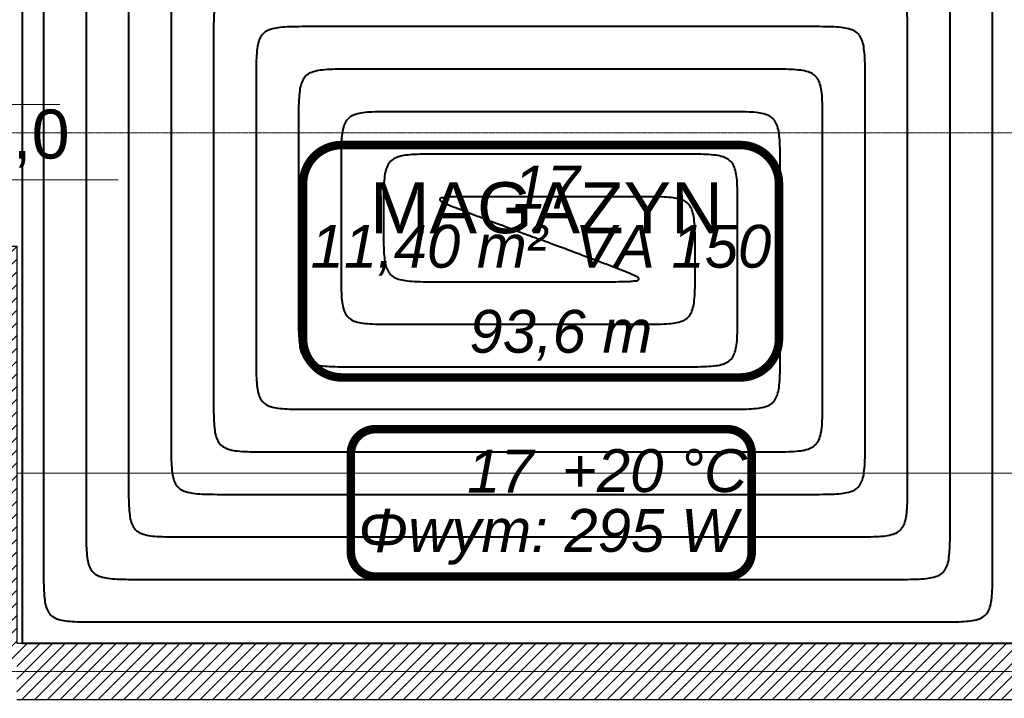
# Model space of a CAD drawing. Header units: millimetres. Extents: x 49908 to 79848, y -11883 to -3092.
# Tile 71 of 222: x 68702 to 69049, y -5826 to -5587. Entities that reach past the tile are written whole.
import ezdxf
from ezdxf.enums import TextEntityAlignment as Align
from ezdxf.lldxf.tags import DXFTag

# ---------------------------------------------------------------- set-up
doc = ezdxf.new("R2010")
doc.units = ezdxf.units.MM
doc.linetypes.add('AUSGEZOGEN', pattern=[0])
doc.linetypes.add('DASHDOT', pattern=[1, 0.5, -0.25, 0, -0.25])
for name, color, linetype, lineweight in [('A opis', 9, 'Continuous', 13), ('A stolarka', 9, 'Continuous', 9), ('A wyp ruchome', 9, 'Continuous', 9), ('A_HATCH', 9, 'Continuous', 9), ('A_MUROWANE', 9, 'Continuous', 25), ('A_OSIE', 9, 'DASHDOT', 9), ('\x9dciany', 9, 'Continuous', 9)]:
    doc.layers.add(name, color=color, linetype=linetype, lineweight=lineweight)
doc.layers.add('IS_Ogrzewanie_płaszczyznowe', color=7, linetype='SOLID', true_color=0xac00e6)
doc.layers.add('IS_Ogrzewanie_płaszczyznowe_-_opis', color=7, linetype='SOLID', true_color=0xf000f0)
doc.layers.add('IS_Opisy_działek_Therm', color=7, linetype='SOLID')
doc.layers.add('IS_Text_Konstrukcji', color=7, linetype='Continuous')
doc.layers.add('IS_Rys.pętli_o.p._Powrót', color=7, linetype='DASH', lineweight=13, true_color=0x4c9a5f)
doc.layers.add('IS_Rys.pętli_o.p._Zasilanie', color=7, linetype='SOLID', lineweight=13, true_color=0xff8c1a)
doc.styles.add('Arial CE', font='arial.ttf')
tags = doc.linetypes.add('DASH', pattern=[15, 10, -5]).pattern_tags.tags
tags[6:7] = [DXFTag(74, 4), DXFTag(75, 0), DXFTag(340, '0'), DXFTag(46, 0.0), DXFTag(50, 0.0), DXFTag(44, 0.0), DXFTag(45, 0.0)]
tags[4:5] = [DXFTag(74, 4), DXFTag(75, 0), DXFTag(340, '0'), DXFTag(46, 0.0), DXFTag(50, 0.0), DXFTag(44, 0.0), DXFTag(45, 0.0)]
tags = doc.linetypes.add('SOLID', pattern=[10, 10, 0]).pattern_tags.tags
tags[6:7] = [DXFTag(74, 4), DXFTag(75, 0), DXFTag(340, '0'), DXFTag(46, 0.0), DXFTag(50, 0.0), DXFTag(44, 0.0), DXFTag(45, 0.0)]
tags[4:5] = [DXFTag(74, 4), DXFTag(75, 0), DXFTag(340, '0'), DXFTag(46, 0.0), DXFTag(50, 0.0), DXFTag(44, 0.0), DXFTag(45, 0.0)]

msp = doc.modelspace()

# ---------------------------------------------------------------- hatches: boundary and pattern name
at = {"layer": 'A_HATCH', "transparency": 33554687}
h = msp.add_hatch(dxfattribs=at)
h.set_pattern_fill('ANSI31', color=256, angle=360)
h.set_pattern_definition([(45, (16000, 0), (-2.24506403, 2.24506403), [])])
h.paths.add_polyline_path([(69100.47, -6009.74), (69080.47, -6009.74), (69080.47, -6426.63), (69100.47, -6426.63)])
h.paths.add_polyline_path([(69100.47, -5426.63), (69080.47, -5426.63), (69080.47, -5486.63), (68700.47, -5486.63), (68700.47, -5439.13), (68680.47, -5439.13), (68680.47, -5566.63), (68700.47, -5566.63), (68700.47, -5506.63), (69080.47, -5506.63), (69080.47, -5566.63), (69100.47, -5566.63)])
h.paths.add_polyline_path([(69100.47, -4926.63), (69042.97, -4926.63), (69042.97, -4946.63), (69080.47, -4946.63), (69080.47, -5326.63), (69100.47, -5326.63)])
h.paths.add_polyline_path([(68942.97, -4926.63), (68837.97, -4926.63), (68837.97, -4946.63), (68942.97, -4946.63)])
h.paths.add_polyline_path([(69695.47, -5826.63), (69555.47, -5826.63), (69555.47, -5846.63), (69670.47, -5846.63), (69670.47, -6026.63), (69690.47, -6026.63), (69690.47, -5846.63), (69695.47, -5846.63)])
h.paths.add_polyline_path([(69690.47, -6026.63), (69670.47, -6026.63), (69670.47, -6126.63), (69690.47, -6126.63)])
h.paths.add_polyline_path([(69690.47, -6126.63), (69670.47, -6126.63), (69670.47, -6181.63), (69690.47, -6181.63)])
h.paths.add_polyline_path([(69940.47, -5826.63), (69790.47, -5826.63), (69790.47, -5846.63), (69940.47, -5846.63)])
h.paths.add_polyline_path([(69940.47, -5826.63), (69940.47, -5846.63)], flags=17)
h.paths.add_polyline_path([(69790.47, -5826.63), (69785.47, -5826.63), (69785.47, -5846.63), (69790.47, -5846.63)])
h.paths.add_polyline_path([(69325.47, -5826.63), (69325.47, -5846.63), (69465.47, -5846.63), (69465.47, -5826.63)])
h.paths.add_polyline_path([(69300.47, -5851.63), (69280.47, -5851.63), (69280.47, -5966.63), (69290.47, -5966.63), (69300.47, -5966.63)])
h.paths.add_polyline_path([(69300.47, -5439.13), (69280.47, -5439.13), (69280.47, -5813.63), (69300.47, -5813.63)])
h.paths.add_polyline_path([(69280.47, -5014.13), (69300.47, -5014.13), (69300.47, -4926.63), (69280.47, -4926.63)])
h.paths.add_polyline_path([(69300.47, -5039.13), (69280.47, -5039.13), (69280.47, -5414.13), (69300.47, -5414.13)])
h.paths.add_polyline_path([(68700.47, -5839.13), (68680.47, -5839.13), (68680.47, -5909.74), (68700.47, -5909.74)])
h.paths.add_polyline_path([(68700.47, -5814.13), (68700.47, -5826.63), (69080.47, -5826.63), (69080.47, -5909.74), (69100.47, -5909.74), (69100.47, -5666.63), (69080.47, -5666.63), (69080.47, -5806.63), (68700.47, -5806.63), (68700.47, -5666.63), (68680.47, -5666.63), (68680.47, -5814.13)])
h.paths.add_polyline_path([(68680.47, -5014.13), (68700.47, -5014.13), (68700.47, -4946.63), (68737.97, -4946.63), (68737.97, -4926.63), (68680.47, -4926.63)])
h.paths.add_polyline_path([(68700.47, -5039.13), (68680.47, -5039.13), (68680.47, -5314.13), (68700.47, -5314.13)])

# ---------------------------------------------------------------- linework, layer by layer
at = {"layer": 'A opis', "ltscale": 0.5}
msp.add_line((68656.21, -5616.58), (68715.7, -5616.58), dxfattribs=at)
at = {"layer": 'A stolarka', "linetype": 'AUSGEZOGEN', "lineweight": 0}
msp.add_line((68687.97, -5616.63), (68702.97, -5616.63), dxfattribs=at)
at = {"layer": 'A wyp ruchome'}
msp.add_line((68700.47, -5746.63), (69080.47, -5746.63), dxfattribs=at)
at = {"layer": 'A_MUROWANE'}
msp.add_lwpolyline([(68680.47, -5814.13), (68680.47, -5666.63), (68700.47, -5666.63), (68700.47, -5806.63), (69080.47, -5806.63), (69080.47, -5666.63), (69100.47, -5666.63), (69100.47, -5909.74), (69080.47, -5909.74), (69080.47, -5826.63), (68700.47, -5826.63)], dxfattribs=at)
at = {"layer": 'A_OSIE', "ltscale": 0.3, "transparency": 33554559}
for p, q in [((70341.81, -5626.63), (67440.85, -5626.63)), ((70341.81, -5816.63), (67440.85, -5816.63))]:
    msp.add_line(p, q, dxfattribs=at)
at = {"layer": 'IS_Ogrzewanie_płaszczyznowe', "lineweight": 40}
for p, q in [((68702.42, -5506.65), (68702.42, -5806.65)), ((68702.42, -5806.65), (69082.42, -5806.65))]:
    msp.add_line(p, q, dxfattribs=at)
at = {"layer": 'IS_Ogrzewanie_płaszczyznowe_-_opis'}
msp.add_lwpolyline([(68815.19, -5712.91, 3, 3, 0), (68955.86, -5712.91, 3, 3, 0.414214), (68969.52, -5699.24, 3, 3, 0), (68969.52, -5644.57, 3, 3, 0.414214), (68955.86, -5630.91, 3, 3, 0), (68815.19, -5630.91, 3, 3, 0.414214), (68801.52, -5644.57, 3, 3, 0), (68801.52, -5699.24, 3, 3, 0.414214), (68815.19, -5712.91, 3, 3, 0)], format="xyseb", dxfattribs=at)
at = {"layer": 'IS_Opisy_działek_Therm', "lineweight": 20}
msp.add_line((68633.24, -5643.21), (68736.24, -5643.21), dxfattribs=at)
at = {"layer": 'IS_Rys.pętli_o.p._Powrót', "lineweight": 40}
for points, knots in [([(68724.92, -5549.15), (68724.92, -5550.82), (68724.92, -5557.06), (68724.92, -5570.15), (68724.92, -5590.01), (68724.92, -5614.73), (68724.92, -5642.35), (68724.92, -5670.94), (68724.92, -5698.56), (68724.92, -5723.28), (68724.92, -5743.15), (68724.92, -5756.23), (68724.92, -5762.48), (68724.92, -5764.15)], [0, 0, 0, 0, 0.050075, 0.187378, 0.392524, 0.646131, 0.928813, 1.221187, 1.503869, 1.757476, 1.962622, 2.099925, 2.15, 2.15, 2.15, 2.15]), ([(68754.92, -5579.15), (68754.92, -5580.35), (68754.92, -5584.85), (68754.92, -5594.29), (68754.92, -5608.61), (68754.92, -5626.43), (68754.92, -5646.34), (68754.92, -5666.95), (68754.92, -5686.87), (68754.92, -5704.68), (68754.92, -5719.01), (68754.92, -5728.44), (68754.92, -5732.94), (68754.92, -5734.15)], [0, 0, 0, 0, 0.036101, 0.135086, 0.282983, 0.465815, 0.669609, 0.880391, 1.084185, 1.267017, 1.414914, 1.513899, 1.55, 1.55, 1.55, 1.55]), ([(69029.92, -5764.15), (69029.92, -5762.71), (69029.92, -5757.34), (69029.92, -5746.08), (69029.92, -5728.98), (69029.92, -5707.72), (69029.92, -5683.95), (69029.92, -5659.35), (69029.92, -5635.58), (69029.92, -5614.31), (69029.92, -5597.22), (69029.92, -5585.96), (69029.92, -5580.58), (69029.92, -5579.15)], [0, 0, 0, 0, 0.043088, 0.161232, 0.337754, 0.555973, 0.799211, 1.050789, 1.294027, 1.512246, 1.688768, 1.806912, 1.85, 1.85, 1.85, 1.85]), ([(68804.92, -5589.15), (68803.27, -5589.15), (68800.25, -5589.14), (68796.14, -5589.22), (68792.83, -5589.46), (68790.21, -5589.97), (68788.15, -5590.88), (68786.66, -5592.37), (68785.75, -5594.43), (68785.24, -5597.06), (68785, -5600.37), (68784.92, -5604.47), (68784.92, -5607.49), (68784.92, -5609.15)], [0, 0, 0, 0, 0.0497373, 0.0904721, 0.1232039, 0.1491998, 0.1703704, 0.1897083, 0.2108788, 0.2368747, 0.2696065, 0.3103414, 0.3600787, 0.3600787, 0.3600787, 0.3600787]), ([(68979.92, -5589.15), (68978.56, -5589.15), (68973.48, -5589.15), (68962.83, -5589.15), (68946.66, -5589.15), (68926.54, -5589.15), (68904.06, -5589.15), (68880.79, -5589.15), (68858.3, -5589.15), (68838.19, -5589.15), (68822.02, -5589.15), (68811.37, -5589.15), (68806.28, -5589.15), (68804.92, -5589.15)], [0, 0, 0, 0, 0.040759, 0.152517, 0.319497, 0.52592, 0.756011, 0.993989, 1.22408, 1.430503, 1.597483, 1.709241, 1.75, 1.75, 1.75, 1.75]), ([(68999.92, -5609.15), (68999.92, -5607.49), (68999.93, -5604.47), (68999.85, -5600.37), (68999.61, -5597.06), (68999.1, -5594.43), (68998.19, -5592.37), (68996.7, -5590.88), (68994.64, -5589.97), (68992.01, -5589.46), (68988.7, -5589.22), (68984.6, -5589.14), (68981.58, -5589.15), (68979.92, -5589.15)], [0, 0, 0, 0, 0.0497373, 0.0904721, 0.1232039, 0.1491998, 0.1703704, 0.1897083, 0.2108788, 0.2368747, 0.2696065, 0.3103414, 0.3600787, 0.3600787, 0.3600787, 0.3600787]), ([(68784.92, -5609.15), (68784.92, -5609.88), (68784.92, -5612.64), (68784.92, -5618.43), (68784.92, -5627.2), (68784.92, -5638.12), (68784.92, -5650.33), (68784.92, -5662.96), (68784.92, -5675.17), (68784.92, -5686.09), (68784.92, -5694.87), (68784.92, -5700.65), (68784.92, -5703.41), (68784.92, -5704.15)], [0, 0, 0, 0, 0.0221262, 0.0827949, 0.173441, 0.2854996, 0.4104057, 0.5395943, 0.6645004, 0.776559, 0.8672051, 0.9278738, 0.95, 0.95, 0.95, 0.95]), ([(68999.92, -5734.15), (68999.92, -5733.18), (68999.92, -5729.54), (68999.92, -5721.94), (68999.92, -5710.39), (68999.92, -5696.02), (68999.92, -5679.96), (68999.92, -5663.34), (68999.92, -5647.28), (68999.92, -5632.91), (68999.92, -5621.36), (68999.92, -5613.75), (68999.92, -5610.12), (68999.92, -5609.15)], [0, 0, 0, 0, 0.029113, 0.108941, 0.228212, 0.375657, 0.540008, 0.709992, 0.874343, 1.021788, 1.141059, 1.220887, 1.25, 1.25, 1.25, 1.25]), ([(68834.92, -5619.15), (68833.27, -5619.15), (68830.25, -5619.14), (68826.14, -5619.22), (68822.83, -5619.46), (68820.21, -5619.97), (68818.15, -5620.88), (68816.66, -5622.37), (68815.75, -5624.43), (68815.24, -5627.06), (68815, -5630.37), (68814.92, -5634.47), (68814.92, -5637.49), (68814.92, -5639.15)], [0, 0, 0, 0, 0.0497373, 0.0904721, 0.1232039, 0.1491998, 0.1703704, 0.1897083, 0.2108788, 0.2368747, 0.2696065, 0.3103414, 0.3600787, 0.3600787, 0.3600787, 0.3600787]), ([(68949.92, -5619.15), (68949.03, -5619.15), (68945.69, -5619.15), (68938.69, -5619.15), (68928.06, -5619.15), (68914.84, -5619.15), (68900.07, -5619.15), (68884.78, -5619.15), (68870, -5619.15), (68856.78, -5619.15), (68846.16, -5619.15), (68839.16, -5619.15), (68835.82, -5619.15), (68834.92, -5619.15)], [0, 0, 0, 0, 0.026784, 0.100225, 0.209955, 0.345605, 0.496807, 0.653193, 0.804395, 0.940045, 1.049775, 1.123216, 1.15, 1.15, 1.15, 1.15]), ([(68969.92, -5639.15), (68969.92, -5637.49), (68969.93, -5634.47), (68969.85, -5630.37), (68969.61, -5627.06), (68969.1, -5624.43), (68968.19, -5622.37), (68966.7, -5620.88), (68964.64, -5619.97), (68962.01, -5619.46), (68958.7, -5619.22), (68954.6, -5619.14), (68951.58, -5619.15), (68949.92, -5619.15)], [0, 0, 0, 0, 0.0497373, 0.0904721, 0.1232039, 0.1491998, 0.1703704, 0.1897083, 0.2108788, 0.2368747, 0.2696065, 0.3103414, 0.3600787, 0.3600787, 0.3600787, 0.3600787]), ([(68814.92, -5639.15), (68814.92, -5639.42), (68814.92, -5640.43), (68814.92, -5642.56), (68814.92, -5645.8), (68814.92, -5649.82), (68814.92, -5654.32), (68814.92, -5658.97), (68814.92, -5663.47), (68814.92, -5667.49), (68814.92, -5670.73), (68814.92, -5672.86), (68814.92, -5673.87), (68814.92, -5674.15)], [0, 0, 0, 0, 0.0081518, 0.0305034, 0.0638993, 0.1051841, 0.1512021, 0.1987979, 0.2448159, 0.2861007, 0.3194966, 0.3418482, 0.35, 0.35, 0.35, 0.35]), ([(68969.92, -5704.15), (68969.92, -5703.64), (68969.92, -5701.75), (68969.92, -5697.8), (68969.92, -5691.79), (68969.92, -5684.32), (68969.92, -5675.97), (68969.92, -5667.32), (68969.92, -5658.97), (68969.92, -5651.5), (68969.92, -5645.5), (68969.92, -5641.54), (68969.92, -5639.65), (68969.92, -5639.15)], [0, 0, 0, 0, 0.015139, 0.0566491, 0.1186702, 0.1953418, 0.2808039, 0.3691961, 0.4546582, 0.5313298, 0.5933509, 0.634861, 0.65, 0.65, 0.65, 0.65]), ([(68864.92, -5649.15), (68863.27, -5649.15), (68860.28, -5649.14), (68856.34, -5649.19), (68853.26, -5649.2), (68851.4, -5649.5), (68849.92, -5649.51), (68849.73, -5650.56), (68851.11, -5651.09), (68852.75, -5652.02), (68855.63, -5653.11), (68859.3, -5654.55), (68862.1, -5655.59), (68863.65, -5656.17)], [0, 0, 0, 0, 0.0495964, 0.0893345, 0.1192851, 0.139568, 0.1505511, 0.1554306, 0.1664137, 0.1866966, 0.2166472, 0.2563853, 0.3059817, 0.3059817, 0.3059817, 0.3059817]), ([(68919.92, -5649.15), (68919.5, -5649.15), (68917.9, -5649.15), (68914.55, -5649.15), (68909.47, -5649.15), (68903.15, -5649.15), (68896.08, -5649.15), (68888.77, -5649.15), (68881.7, -5649.15), (68875.38, -5649.15), (68870.3, -5649.15), (68866.95, -5649.15), (68865.35, -5649.15), (68864.92, -5649.15)], [0, 0, 0, 0, 0.0128099, 0.0479339, 0.1004132, 0.1652893, 0.2376033, 0.3123967, 0.3847107, 0.4495868, 0.5020661, 0.5371901, 0.55, 0.55, 0.55, 0.55]), ([(68939.92, -5669.15), (68939.92, -5667.49), (68939.93, -5664.47), (68939.85, -5660.37), (68939.61, -5657.06), (68939.1, -5654.43), (68938.19, -5652.37), (68936.7, -5650.88), (68934.64, -5649.97), (68932.01, -5649.46), (68928.7, -5649.22), (68924.6, -5649.14), (68921.58, -5649.15), (68919.92, -5649.15)], [0, 0, 0, 0, 0.0497373, 0.0904721, 0.1232039, 0.1491998, 0.1703704, 0.1897083, 0.2108788, 0.2368747, 0.2696065, 0.3103414, 0.3600787, 0.3600787, 0.3600787, 0.3600787]), ([(68863.65, -5656.17), (68863.82, -5656.23), (68864.43, -5656.46), (68865.73, -5656.95), (68867.69, -5657.69), (68870.14, -5658.6), (68872.87, -5659.63), (68875.7, -5660.69), (68878.43, -5661.71), (68880.88, -5662.63), (68882.85, -5663.37), (68884.14, -5663.85), (68884.76, -5664.08), (68884.92, -5664.15)], [0, 0, 0, 0, 0.0052917, 0.0198011, 0.0414798, 0.0682795, 0.0981518, 0.1290483, 0.1589206, 0.1857204, 0.2073991, 0.2219085, 0.2272002, 0.2272002, 0.2272002, 0.2272002]), ([(68939.92, -5674.15), (68939.92, -5674.11), (68939.92, -5673.96), (68939.92, -5673.66), (68939.92, -5673.2), (68939.92, -5672.62), (68939.92, -5671.98), (68939.92, -5671.31), (68939.92, -5670.67), (68939.92, -5670.1), (68939.92, -5669.63), (68939.92, -5669.33), (68939.92, -5669.19), (68939.92, -5669.15)], [0, 0, 0, 0, 0.00116454, 0.00435763, 0.00912847, 0.0150263, 0.0216003, 0.0283997, 0.0349737, 0.04087153, 0.04564237, 0.04883546, 0.05, 0.05, 0.05, 0.05]), ([(68814.92, -5674.15), (68814.92, -5675.8), (68814.92, -5678.82), (68815, -5682.93), (68815.24, -5686.24), (68815.75, -5688.86), (68816.66, -5690.92), (68818.15, -5692.41), (68820.21, -5693.32), (68822.83, -5693.83), (68826.14, -5694.07), (68830.25, -5694.15), (68833.27, -5694.15), (68834.92, -5694.15)], [0, 0, 0, 0, 0.0497373, 0.0904721, 0.1232039, 0.1491998, 0.1703704, 0.1897083, 0.2108788, 0.2368747, 0.2696065, 0.3103414, 0.3600787, 0.3600787, 0.3600787, 0.3600787]), ([(68919.92, -5694.15), (68921.58, -5694.15), (68924.6, -5694.15), (68928.7, -5694.07), (68932.01, -5693.83), (68934.64, -5693.32), (68936.7, -5692.41), (68938.19, -5690.92), (68939.1, -5688.86), (68939.61, -5686.24), (68939.85, -5682.93), (68939.93, -5678.82), (68939.92, -5675.8), (68939.92, -5674.15)], [0, 0, 0, 0, 0.0497373, 0.0904721, 0.1232039, 0.1491998, 0.1703704, 0.1897083, 0.2108788, 0.2368747, 0.2696065, 0.3103414, 0.3600787, 0.3600787, 0.3600787, 0.3600787]), ([(68834.92, -5694.15), (68835.58, -5694.15), (68838.05, -5694.15), (68843.23, -5694.15), (68851.08, -5694.15), (68860.85, -5694.15), (68871.77, -5694.15), (68883.08, -5694.15), (68894, -5694.15), (68903.77, -5694.15), (68911.62, -5694.15), (68916.79, -5694.15), (68919.26, -5694.15), (68919.92, -5694.15)], [0, 0, 0, 0, 0.0197971, 0.0740796, 0.1551841, 0.255447, 0.3672051, 0.4827949, 0.594553, 0.6948159, 0.7759204, 0.8302029, 0.85, 0.85, 0.85, 0.85]), ([(68784.92, -5704.15), (68784.92, -5705.8), (68784.92, -5708.82), (68785, -5712.93), (68785.24, -5716.24), (68785.75, -5718.86), (68786.66, -5720.92), (68788.15, -5722.41), (68790.21, -5723.32), (68792.83, -5723.83), (68796.14, -5724.07), (68800.25, -5724.15), (68803.27, -5724.15), (68804.92, -5724.15)], [0, 0, 0, 0, 0.0497373, 0.0904721, 0.1232039, 0.1491998, 0.1703704, 0.1897083, 0.2108788, 0.2368747, 0.2696065, 0.3103414, 0.3600787, 0.3600787, 0.3600787, 0.3600787]), ([(68949.92, -5724.15), (68951.58, -5724.15), (68954.6, -5724.15), (68958.7, -5724.07), (68962.01, -5723.83), (68964.64, -5723.32), (68966.7, -5722.41), (68968.19, -5720.92), (68969.1, -5718.86), (68969.61, -5716.24), (68969.85, -5712.93), (68969.93, -5708.82), (68969.92, -5705.8), (68969.92, -5704.15)], [0, 0, 0, 0, 0.0497373, 0.0904721, 0.1232039, 0.1491998, 0.1703704, 0.1897083, 0.2108788, 0.2368747, 0.2696065, 0.3103414, 0.3600787, 0.3600787, 0.3600787, 0.3600787]), ([(68804.92, -5724.15), (68806.05, -5724.15), (68810.26, -5724.15), (68819.09, -5724.15), (68832.49, -5724.15), (68849.15, -5724.15), (68867.78, -5724.15), (68887.06, -5724.15), (68905.69, -5724.15), (68922.36, -5724.15), (68935.76, -5724.15), (68944.59, -5724.15), (68948.8, -5724.15), (68949.92, -5724.15)], [0, 0, 0, 0, 0.033772, 0.126371, 0.264726, 0.435763, 0.626409, 0.823591, 1.014237, 1.185274, 1.323629, 1.416228, 1.45, 1.45, 1.45, 1.45]), ([(68754.92, -5734.15), (68754.92, -5735.8), (68754.92, -5738.82), (68755, -5742.93), (68755.24, -5746.24), (68755.75, -5748.86), (68756.66, -5750.92), (68758.15, -5752.41), (68760.21, -5753.32), (68762.83, -5753.83), (68766.14, -5754.07), (68770.25, -5754.15), (68773.27, -5754.15), (68774.92, -5754.15)], [0, 0, 0, 0, 0.0497373, 0.0904721, 0.1232039, 0.1491998, 0.1703704, 0.1897083, 0.2108788, 0.2368747, 0.2696065, 0.3103414, 0.3600787, 0.3600787, 0.3600787, 0.3600787]), ([(68979.92, -5754.15), (68981.58, -5754.15), (68984.6, -5754.15), (68988.7, -5754.07), (68992.01, -5753.83), (68994.64, -5753.32), (68996.7, -5752.41), (68998.19, -5750.92), (68999.1, -5748.86), (68999.61, -5746.24), (68999.85, -5742.93), (68999.93, -5738.82), (68999.92, -5735.8), (68999.92, -5734.15)], [0, 0, 0, 0, 0.0497373, 0.0904721, 0.1232039, 0.1491998, 0.1703704, 0.1897083, 0.2108788, 0.2368747, 0.2696065, 0.3103414, 0.3600787, 0.3600787, 0.3600787, 0.3600787]), ([(68774.92, -5754.15), (68776.51, -5754.15), (68782.47, -5754.15), (68794.95, -5754.15), (68813.89, -5754.15), (68837.46, -5754.15), (68863.79, -5754.15), (68891.05, -5754.15), (68917.39, -5754.15), (68940.96, -5754.15), (68959.9, -5754.15), (68972.38, -5754.15), (68978.33, -5754.15), (68979.92, -5754.15)], [0, 0, 0, 0, 0.047746, 0.178663, 0.374267, 0.616078, 0.885612, 1.164388, 1.433922, 1.675733, 1.871337, 2.002254, 2.05, 2.05, 2.05, 2.05]), ([(68724.92, -5764.15), (68724.92, -5765.8), (68724.92, -5768.82), (68725, -5772.93), (68725.24, -5776.24), (68725.75, -5778.86), (68726.66, -5780.92), (68728.15, -5782.41), (68730.21, -5783.32), (68732.83, -5783.83), (68736.14, -5784.07), (68740.25, -5784.15), (68743.27, -5784.15), (68744.92, -5784.15)], [0, 0, 0, 0, 0.0497373, 0.0904721, 0.1232039, 0.1491998, 0.1703704, 0.1897083, 0.2108788, 0.2368747, 0.2696065, 0.3103414, 0.3600787, 0.3600787, 0.3600787, 0.3600787]), ([(69009.92, -5784.15), (69011.58, -5784.15), (69014.6, -5784.15), (69018.7, -5784.07), (69022.01, -5783.83), (69024.64, -5783.32), (69026.7, -5782.41), (69028.19, -5780.92), (69029.1, -5778.86), (69029.61, -5776.24), (69029.85, -5772.93), (69029.93, -5768.82), (69029.92, -5765.8), (69029.92, -5764.15)], [0, 0, 0, 0, 0.0497373, 0.0904721, 0.1232039, 0.1491998, 0.1703704, 0.1897083, 0.2108788, 0.2368747, 0.2696065, 0.3103414, 0.3600787, 0.3600787, 0.3600787, 0.3600787]), ([(68744.92, -5784.15), (68746.98, -5784.15), (68754.68, -5784.15), (68770.81, -5784.15), (68795.3, -5784.15), (68825.76, -5784.15), (68859.8, -5784.15), (68895.04, -5784.15), (68929.09, -5784.15), (68959.55, -5784.15), (68984.04, -5784.15), (69000.17, -5784.15), (69007.87, -5784.15), (69009.92, -5784.15)], [0, 0, 0, 0, 0.061721, 0.230954, 0.483809, 0.796394, 1.144816, 1.505184, 1.853606, 2.166191, 2.419046, 2.588279, 2.65, 2.65, 2.65, 2.65])]:
    msp.add_open_spline(points, degree=3, knots=knots, dxfattribs=at)
at = {"layer": 'IS_Rys.pętli_o.p._Zasilanie', "lineweight": 40}
for points, knots in [([(68709.92, -5534.15), (68709.92, -5536.05), (68709.92, -5543.17), (68709.92, -5558.08), (68709.92, -5580.72), (68709.92, -5608.88), (68709.92, -5640.36), (68709.92, -5672.94), (68709.92, -5704.41), (68709.92, -5732.58), (68709.92, -5755.22), (68709.92, -5770.13), (68709.92, -5777.24), (68709.92, -5779.15)], [0, 0, 0, 0, 0.057062, 0.213524, 0.447295, 0.736289, 1.058415, 1.391585, 1.713711, 2.002705, 2.236476, 2.392938, 2.45, 2.45, 2.45, 2.45]), ([(68739.92, -5564.15), (68739.92, -5565.58), (68739.92, -5570.96), (68739.92, -5582.22), (68739.92, -5599.31), (68739.92, -5620.58), (68739.92, -5644.35), (68739.92, -5668.95), (68739.92, -5692.72), (68739.92, -5713.98), (68739.92, -5731.08), (68739.92, -5742.34), (68739.92, -5747.71), (68739.92, -5749.15)], [0, 0, 0, 0, 0.043088, 0.161232, 0.337754, 0.555973, 0.799211, 1.050789, 1.294027, 1.512246, 1.688768, 1.806912, 1.85, 1.85, 1.85, 1.85]), ([(69044.92, -5779.15), (69044.92, -5777.48), (69044.92, -5771.23), (69044.92, -5758.15), (69044.92, -5738.28), (69044.92, -5713.56), (69044.92, -5685.94), (69044.92, -5657.35), (69044.92, -5629.73), (69044.92, -5605.01), (69044.92, -5585.15), (69044.92, -5572.06), (69044.92, -5565.82), (69044.92, -5564.15)], [0, 0, 0, 0, 0.050075, 0.187378, 0.392524, 0.646131, 0.928813, 1.221187, 1.503869, 1.757476, 1.962622, 2.099925, 2.15, 2.15, 2.15, 2.15]), ([(68789.92, -5574.15), (68788.27, -5574.15), (68785.25, -5574.14), (68781.14, -5574.22), (68777.83, -5574.46), (68775.21, -5574.97), (68773.15, -5575.88), (68771.66, -5577.37), (68770.75, -5579.43), (68770.24, -5582.06), (68770, -5585.37), (68769.92, -5589.47), (68769.92, -5592.49), (68769.92, -5594.15)], [0, 0, 0, 0, 0.0497373, 0.0904721, 0.1232039, 0.1491998, 0.1703704, 0.1897083, 0.2108788, 0.2368747, 0.2696065, 0.3103414, 0.3600787, 0.3600787, 0.3600787, 0.3600787]), ([(69014.92, -5594.15), (69014.92, -5592.49), (69014.93, -5589.47), (69014.85, -5585.37), (69014.61, -5582.06), (69014.1, -5579.43), (69013.19, -5577.37), (69011.7, -5575.88), (69009.64, -5574.97), (69007.01, -5574.46), (69003.7, -5574.22), (68999.6, -5574.14), (68996.58, -5574.15), (68994.92, -5574.15)], [0, 0, 0, 0, 0.0497373, 0.0904721, 0.1232039, 0.1491998, 0.1703704, 0.1897083, 0.2108788, 0.2368747, 0.2696065, 0.3103414, 0.3600787, 0.3600787, 0.3600787, 0.3600787]), ([(68769.92, -5594.15), (68769.92, -5595.12), (68769.92, -5598.75), (68769.92, -5606.36), (68769.92, -5617.91), (68769.92, -5632.28), (68769.92, -5648.34), (68769.92, -5664.96), (68769.92, -5681.02), (68769.92, -5695.39), (68769.92, -5706.94), (68769.92, -5714.54), (68769.92, -5718.18), (68769.92, -5719.15)], [0, 0, 0, 0, 0.029113, 0.108941, 0.228212, 0.375657, 0.540008, 0.709992, 0.874343, 1.021788, 1.141059, 1.220887, 1.25, 1.25, 1.25, 1.25]), ([(69014.92, -5749.15), (69014.92, -5747.94), (69014.92, -5743.44), (69014.92, -5734.01), (69014.92, -5719.68), (69014.92, -5701.87), (69014.92, -5681.95), (69014.92, -5661.34), (69014.92, -5641.43), (69014.92, -5623.61), (69014.92, -5609.29), (69014.92, -5599.85), (69014.92, -5595.35), (69014.92, -5594.15)], [0, 0, 0, 0, 0.036101, 0.135086, 0.282983, 0.465815, 0.669609, 0.880391, 1.084185, 1.267017, 1.414914, 1.513899, 1.55, 1.55, 1.55, 1.55]), ([(68819.92, -5604.15), (68818.27, -5604.15), (68815.25, -5604.14), (68811.14, -5604.22), (68807.83, -5604.46), (68805.21, -5604.97), (68803.15, -5605.88), (68801.66, -5607.37), (68800.75, -5609.43), (68800.24, -5612.06), (68800, -5615.37), (68799.92, -5619.47), (68799.92, -5622.49), (68799.92, -5624.15)], [0, 0, 0, 0, 0.0497373, 0.0904721, 0.1232039, 0.1491998, 0.1703704, 0.1897083, 0.2108788, 0.2368747, 0.2696065, 0.3103414, 0.3600787, 0.3600787, 0.3600787, 0.3600787]), ([(68964.92, -5604.15), (68963.8, -5604.15), (68959.59, -5604.15), (68950.76, -5604.15), (68937.36, -5604.15), (68920.69, -5604.15), (68902.06, -5604.15), (68882.78, -5604.15), (68864.15, -5604.15), (68847.49, -5604.15), (68834.09, -5604.15), (68825.26, -5604.15), (68821.05, -5604.15), (68819.92, -5604.15)], [0, 0, 0, 0, 0.033772, 0.126371, 0.264726, 0.435763, 0.626409, 0.823591, 1.014237, 1.185274, 1.323629, 1.416228, 1.45, 1.45, 1.45, 1.45]), ([(68984.92, -5624.15), (68984.92, -5622.49), (68984.93, -5619.47), (68984.85, -5615.37), (68984.61, -5612.06), (68984.1, -5609.43), (68983.19, -5607.37), (68981.7, -5605.88), (68979.64, -5604.97), (68977.01, -5604.46), (68973.7, -5604.22), (68969.6, -5604.14), (68966.58, -5604.15), (68964.92, -5604.15)], [0, 0, 0, 0, 0.0497373, 0.0904721, 0.1232039, 0.1491998, 0.1703704, 0.1897083, 0.2108788, 0.2368747, 0.2696065, 0.3103414, 0.3600787, 0.3600787, 0.3600787, 0.3600787]), ([(68799.92, -5624.15), (68799.92, -5624.65), (68799.92, -5626.54), (68799.92, -5630.5), (68799.92, -5636.5), (68799.92, -5643.97), (68799.92, -5652.32), (68799.92, -5660.97), (68799.92, -5669.32), (68799.92, -5676.79), (68799.92, -5682.8), (68799.92, -5686.75), (68799.92, -5688.64), (68799.92, -5689.15)], [0, 0, 0, 0, 0.015139, 0.0566491, 0.1186702, 0.1953418, 0.2808039, 0.3691961, 0.4546582, 0.5313298, 0.5933509, 0.634861, 0.65, 0.65, 0.65, 0.65]), ([(68984.92, -5719.15), (68984.92, -5718.41), (68984.92, -5715.65), (68984.92, -5709.87), (68984.92, -5701.09), (68984.92, -5690.17), (68984.92, -5677.96), (68984.92, -5665.33), (68984.92, -5653.12), (68984.92, -5642.2), (68984.92, -5633.43), (68984.92, -5627.64), (68984.92, -5624.88), (68984.92, -5624.15)], [0, 0, 0, 0, 0.0221262, 0.0827949, 0.173441, 0.2854996, 0.4104057, 0.5395943, 0.6645004, 0.776559, 0.8672051, 0.9278738, 0.95, 0.95, 0.95, 0.95]), ([(68849.92, -5634.15), (68848.27, -5634.15), (68845.25, -5634.14), (68841.14, -5634.22), (68837.83, -5634.46), (68835.21, -5634.97), (68833.15, -5635.88), (68831.66, -5637.37), (68830.75, -5639.43), (68830.24, -5642.06), (68830, -5645.37), (68829.92, -5649.47), (68829.92, -5652.49), (68829.92, -5654.15)], [0, 0, 0, 0, 0.0497373, 0.0904721, 0.1232039, 0.1491998, 0.1703704, 0.1897083, 0.2108788, 0.2368747, 0.2696065, 0.3103414, 0.3600787, 0.3600787, 0.3600787, 0.3600787]), ([(68934.92, -5634.15), (68934.26, -5634.15), (68931.79, -5634.15), (68926.62, -5634.15), (68918.77, -5634.15), (68909, -5634.15), (68898.08, -5634.15), (68886.77, -5634.15), (68875.85, -5634.15), (68866.08, -5634.15), (68858.23, -5634.15), (68853.05, -5634.15), (68850.58, -5634.15), (68849.92, -5634.15)], [0, 0, 0, 0, 0.0197971, 0.0740796, 0.1551841, 0.255447, 0.3672051, 0.4827949, 0.594553, 0.6948159, 0.7759204, 0.8302029, 0.85, 0.85, 0.85, 0.85]), ([(68954.92, -5654.15), (68954.92, -5652.49), (68954.93, -5649.47), (68954.85, -5645.37), (68954.61, -5642.06), (68954.1, -5639.43), (68953.19, -5637.37), (68951.7, -5635.88), (68949.64, -5634.97), (68947.01, -5634.46), (68943.7, -5634.22), (68939.6, -5634.14), (68936.58, -5634.15), (68934.92, -5634.15)], [0, 0, 0, 0, 0.0497373, 0.0904721, 0.1232039, 0.1491998, 0.1703704, 0.1897083, 0.2108788, 0.2368747, 0.2696065, 0.3103414, 0.3600787, 0.3600787, 0.3600787, 0.3600787]), ([(68829.92, -5654.15), (68829.92, -5654.19), (68829.92, -5654.33), (68829.92, -5654.63), (68829.92, -5655.1), (68829.92, -5655.67), (68829.92, -5656.31), (68829.92, -5656.98), (68829.92, -5657.62), (68829.92, -5658.2), (68829.92, -5658.66), (68829.92, -5658.96), (68829.92, -5659.11), (68829.92, -5659.15)], [0, 0, 0, 0, 0.00116454, 0.00435763, 0.00912847, 0.0150263, 0.0216003, 0.0283997, 0.0349737, 0.04087153, 0.04564237, 0.04883546, 0.05, 0.05, 0.05, 0.05]), ([(68954.92, -5689.15), (68954.92, -5688.87), (68954.92, -5687.86), (68954.92, -5685.73), (68954.92, -5682.49), (68954.92, -5678.47), (68954.92, -5673.97), (68954.92, -5669.32), (68954.92, -5664.82), (68954.92, -5660.8), (68954.92, -5657.56), (68954.92, -5655.43), (68954.92, -5654.42), (68954.92, -5654.15)], [0, 0, 0, 0, 0.0081518, 0.0305034, 0.0638993, 0.1051841, 0.1512021, 0.1987979, 0.2448159, 0.2861007, 0.3194966, 0.3418482, 0.35, 0.35, 0.35, 0.35]), ([(68829.92, -5659.15), (68829.92, -5660.8), (68829.92, -5663.82), (68830, -5667.93), (68830.24, -5671.24), (68830.75, -5673.86), (68831.66, -5675.92), (68833.15, -5677.41), (68835.21, -5678.32), (68837.83, -5678.83), (68841.14, -5679.07), (68845.25, -5679.15), (68848.27, -5679.15), (68849.92, -5679.15)], [0, 0, 0, 0, 0.0497373, 0.0904721, 0.1232039, 0.1491998, 0.1703704, 0.1897083, 0.2108788, 0.2368747, 0.2696065, 0.3103414, 0.3600787, 0.3600787, 0.3600787, 0.3600787]), ([(68906.2, -5672.12), (68906.03, -5672.06), (68905.41, -5671.83), (68904.12, -5671.34), (68902.15, -5670.61), (68899.71, -5669.69), (68896.97, -5668.67), (68894.15, -5667.6), (68891.41, -5666.58), (68888.97, -5665.66), (68887, -5664.93), (68885.71, -5664.44), (68885.09, -5664.21), (68884.92, -5664.15)], [0, 0, 0, 0, 0.0052917, 0.0198011, 0.0414798, 0.0682795, 0.0981518, 0.1290483, 0.1589206, 0.1857204, 0.2073991, 0.2219085, 0.2272002, 0.2272002, 0.2272002, 0.2272002]), ([(68904.92, -5679.15), (68906.58, -5679.15), (68909.56, -5679.16), (68913.51, -5679.1), (68916.59, -5679.09), (68918.45, -5678.79), (68919.93, -5678.79), (68920.12, -5677.73), (68918.74, -5677.2), (68917.1, -5676.27), (68914.22, -5675.18), (68910.55, -5673.75), (68907.74, -5672.7), (68906.2, -5672.12)], [0, 0, 0, 0, 0.0495964, 0.0893345, 0.1192851, 0.139568, 0.1505511, 0.1554306, 0.1664137, 0.1866966, 0.2166472, 0.2563853, 0.3059817, 0.3059817, 0.3059817, 0.3059817]), ([(68849.92, -5679.15), (68850.35, -5679.15), (68851.95, -5679.15), (68855.3, -5679.15), (68860.38, -5679.15), (68866.7, -5679.15), (68873.77, -5679.15), (68881.08, -5679.15), (68888.15, -5679.15), (68894.47, -5679.15), (68899.55, -5679.15), (68902.9, -5679.15), (68904.5, -5679.15), (68904.92, -5679.15)], [0, 0, 0, 0, 0.0128099, 0.0479339, 0.1004132, 0.1652893, 0.2376033, 0.3123967, 0.3847107, 0.4495868, 0.5020661, 0.5371901, 0.55, 0.55, 0.55, 0.55]), ([(68799.92, -5689.15), (68799.92, -5690.8), (68799.92, -5693.82), (68800, -5697.93), (68800.24, -5701.24), (68800.75, -5703.86), (68801.66, -5705.92), (68803.15, -5707.41), (68805.21, -5708.32), (68807.83, -5708.83), (68811.14, -5709.07), (68815.25, -5709.15), (68818.27, -5709.15), (68819.92, -5709.15)], [0, 0, 0, 0, 0.0497373, 0.0904721, 0.1232039, 0.1491998, 0.1703704, 0.1897083, 0.2108788, 0.2368747, 0.2696065, 0.3103414, 0.3600787, 0.3600787, 0.3600787, 0.3600787]), ([(68934.92, -5709.15), (68936.58, -5709.15), (68939.6, -5709.15), (68943.7, -5709.07), (68947.01, -5708.83), (68949.64, -5708.32), (68951.7, -5707.41), (68953.19, -5705.92), (68954.1, -5703.86), (68954.61, -5701.24), (68954.85, -5697.93), (68954.93, -5693.82), (68954.92, -5690.8), (68954.92, -5689.15)], [0, 0, 0, 0, 0.0497373, 0.0904721, 0.1232039, 0.1491998, 0.1703704, 0.1897083, 0.2108788, 0.2368747, 0.2696065, 0.3103414, 0.3600787, 0.3600787, 0.3600787, 0.3600787]), ([(68819.92, -5709.15), (68820.82, -5709.15), (68824.16, -5709.15), (68831.16, -5709.15), (68841.78, -5709.15), (68855, -5709.15), (68869.78, -5709.15), (68885.07, -5709.15), (68899.84, -5709.15), (68913.06, -5709.15), (68923.69, -5709.15), (68930.69, -5709.15), (68934.03, -5709.15), (68934.92, -5709.15)], [0, 0, 0, 0, 0.026784, 0.100225, 0.209955, 0.345605, 0.496807, 0.653193, 0.804395, 0.940045, 1.049775, 1.123216, 1.15, 1.15, 1.15, 1.15]), ([(68769.92, -5719.15), (68769.92, -5720.8), (68769.92, -5723.82), (68770, -5727.93), (68770.24, -5731.24), (68770.75, -5733.86), (68771.66, -5735.92), (68773.15, -5737.41), (68775.21, -5738.32), (68777.83, -5738.83), (68781.14, -5739.07), (68785.25, -5739.15), (68788.27, -5739.15), (68789.92, -5739.15)], [0, 0, 0, 0, 0.0497373, 0.0904721, 0.1232039, 0.1491998, 0.1703704, 0.1897083, 0.2108788, 0.2368747, 0.2696065, 0.3103414, 0.3600787, 0.3600787, 0.3600787, 0.3600787]), ([(68964.92, -5739.15), (68966.58, -5739.15), (68969.6, -5739.15), (68973.7, -5739.07), (68977.01, -5738.83), (68979.64, -5738.32), (68981.7, -5737.41), (68983.19, -5735.92), (68984.1, -5733.86), (68984.61, -5731.24), (68984.85, -5727.93), (68984.93, -5723.82), (68984.92, -5720.8), (68984.92, -5719.15)], [0, 0, 0, 0, 0.0497373, 0.0904721, 0.1232039, 0.1491998, 0.1703704, 0.1897083, 0.2108788, 0.2368747, 0.2696065, 0.3103414, 0.3600787, 0.3600787, 0.3600787, 0.3600787]), ([(68789.92, -5739.15), (68791.28, -5739.15), (68796.37, -5739.15), (68807.02, -5739.15), (68823.19, -5739.15), (68843.3, -5739.15), (68865.79, -5739.15), (68889.06, -5739.15), (68911.54, -5739.15), (68931.66, -5739.15), (68947.83, -5739.15), (68958.48, -5739.15), (68963.56, -5739.15), (68964.92, -5739.15)], [0, 0, 0, 0, 0.040759, 0.152517, 0.319497, 0.52592, 0.756011, 0.993989, 1.22408, 1.430503, 1.597483, 1.709241, 1.75, 1.75, 1.75, 1.75]), ([(68739.92, -5749.15), (68739.92, -5750.8), (68739.92, -5753.82), (68740, -5757.93), (68740.24, -5761.24), (68740.75, -5763.86), (68741.66, -5765.92), (68743.15, -5767.41), (68745.21, -5768.32), (68747.83, -5768.83), (68751.14, -5769.07), (68755.25, -5769.15), (68758.27, -5769.15), (68759.92, -5769.15)], [0, 0, 0, 0, 0.0497373, 0.0904721, 0.1232039, 0.1491998, 0.1703704, 0.1897083, 0.2108788, 0.2368747, 0.2696065, 0.3103414, 0.3600787, 0.3600787, 0.3600787, 0.3600787]), ([(68994.92, -5769.15), (68996.58, -5769.15), (68999.6, -5769.15), (69003.7, -5769.07), (69007.01, -5768.83), (69009.64, -5768.32), (69011.7, -5767.41), (69013.19, -5765.92), (69014.1, -5763.86), (69014.61, -5761.24), (69014.85, -5757.93), (69014.93, -5753.82), (69014.92, -5750.8), (69014.92, -5749.15)], [0, 0, 0, 0, 0.0497373, 0.0904721, 0.1232039, 0.1491998, 0.1703704, 0.1897083, 0.2108788, 0.2368747, 0.2696065, 0.3103414, 0.3600787, 0.3600787, 0.3600787, 0.3600787]), ([(68759.92, -5769.15), (68761.75, -5769.15), (68768.57, -5769.15), (68782.88, -5769.15), (68804.59, -5769.15), (68831.61, -5769.15), (68861.8, -5769.15), (68893.05, -5769.15), (68923.24, -5769.15), (68950.25, -5769.15), (68971.97, -5769.15), (68986.27, -5769.15), (68993.1, -5769.15), (68994.92, -5769.15)], [0, 0, 0, 0, 0.054733, 0.204808, 0.429038, 0.706236, 1.015214, 1.334786, 1.643764, 1.920962, 2.145192, 2.295267, 2.35, 2.35, 2.35, 2.35]), ([(68709.92, -5779.15), (68709.92, -5780.8), (68709.92, -5783.82), (68710, -5787.93), (68710.24, -5791.24), (68710.75, -5793.86), (68711.66, -5795.92), (68713.15, -5797.41), (68715.21, -5798.32), (68717.83, -5798.83), (68721.14, -5799.07), (68725.25, -5799.15), (68728.27, -5799.15), (68729.92, -5799.15)], [0, 0, 0, 0, 0.0497373, 0.0904721, 0.1232039, 0.1491998, 0.1703704, 0.1897083, 0.2108788, 0.2368747, 0.2696065, 0.3103414, 0.3600787, 0.3600787, 0.3600787, 0.3600787]), ([(69024.92, -5799.15), (69026.58, -5799.15), (69029.6, -5799.15), (69033.7, -5799.07), (69037.01, -5798.83), (69039.64, -5798.32), (69041.7, -5797.41), (69043.19, -5795.92), (69044.1, -5793.86), (69044.61, -5791.24), (69044.85, -5787.93), (69044.93, -5783.82), (69044.92, -5780.8), (69044.92, -5779.15)], [0, 0, 0, 0, 0.0497373, 0.0904721, 0.1232039, 0.1491998, 0.1703704, 0.1897083, 0.2108788, 0.2368747, 0.2696065, 0.3103414, 0.3600787, 0.3600787, 0.3600787, 0.3600787]), ([(68729.92, -5799.15), (68732.21, -5799.15), (68740.78, -5799.15), (68758.74, -5799.15), (68786, -5799.15), (68819.91, -5799.15), (68857.81, -5799.15), (68897.04, -5799.15), (68934.94, -5799.15), (68968.85, -5799.15), (68996.11, -5799.15), (69014.06, -5799.15), (69022.63, -5799.15), (69024.92, -5799.15)], [0, 0, 0, 0, 0.068708, 0.2571, 0.53858, 0.886551, 1.274418, 1.675582, 2.063449, 2.41142, 2.6929, 2.881292, 2.95, 2.95, 2.95, 2.95])]:
    msp.add_open_spline(points, degree=3, knots=knots, dxfattribs=at)
at = {"layer": 'IS_Text_Konstrukcji', "linetype": 'SOLID'}
msp.add_lwpolyline([(68827.06, -5783.15, 3, 3, 0), (68951.23, -5783.15, 3, 3, 0.414214), (68959.9, -5774.48, 3, 3, 0), (68959.9, -5739.82, 3, 3, 0.414214), (68951.23, -5731.15, 3, 3, 0), (68827.06, -5731.15, 3, 3, 0.414214), (68818.4, -5739.82, 3, 3, 0), (68818.4, -5774.48, 3, 3, 0.414214), (68827.06, -5783.15, 3, 3, 0)], format="xyseb", dxfattribs=at)

# ---------------------------------------------------------------- texts
at = {"layer": 'IS_Ogrzewanie_płaszczyznowe_-_opis', "ltscale": 0.01, "char_height": 15.12}
for s, insert, attachment_point in [('\\fArial|b0|i1;17', (68887.52, -5653.31), 8), ('\\fArial|b0|i1;11,40 m²', (68887.52, -5659.07), 3), ('\\fArial|b0|i1;VA 150', (68897.52, -5659.07), 1), ('\\fArial|b0|i1;93,6 m', (68892.52, -5689.07), 2)]:
    msp.add_mtext(s, dxfattribs=dict(at, insert=insert, attachment_point=attachment_point))
at = {"layer": 'IS_Opisy_działek_Therm', "ltscale": 0.01, "insert": (68633.24, -5638.89), "char_height": 17.28, "attachment_point": 7}
msp.add_mtext('\\fArial|b0|i0;32 x 3,0', dxfattribs=at)
at = {"layer": 'IS_Text_Konstrukcji', "linetype": 'SOLID', "ltscale": 0.01, "char_height": 15.12}
for s, insert, attachment_point in [('\\fArial|b0|i1;+20 °C', (68892.9, -5753.55), 7), ('\\fArial|b0|i1;17', (68882.9, -5753.55), 9), ('\\fArial|b0|i1;Φwym: 295 W', (68887.9, -5759.31), 2)]:
    msp.add_mtext(s, dxfattribs=dict(at, insert=insert, attachment_point=attachment_point))
at = {"layer": '\x9dciany', "style": 'Arial CE', "width": 1.000785}
msp.add_text('MAGAZYN', height=18, dxfattribs=at).set_placement((68825.2, -5662.02), (68949.64, -5662.02), align=Align.FIT)

doc.saveas('drawing.dxf')
